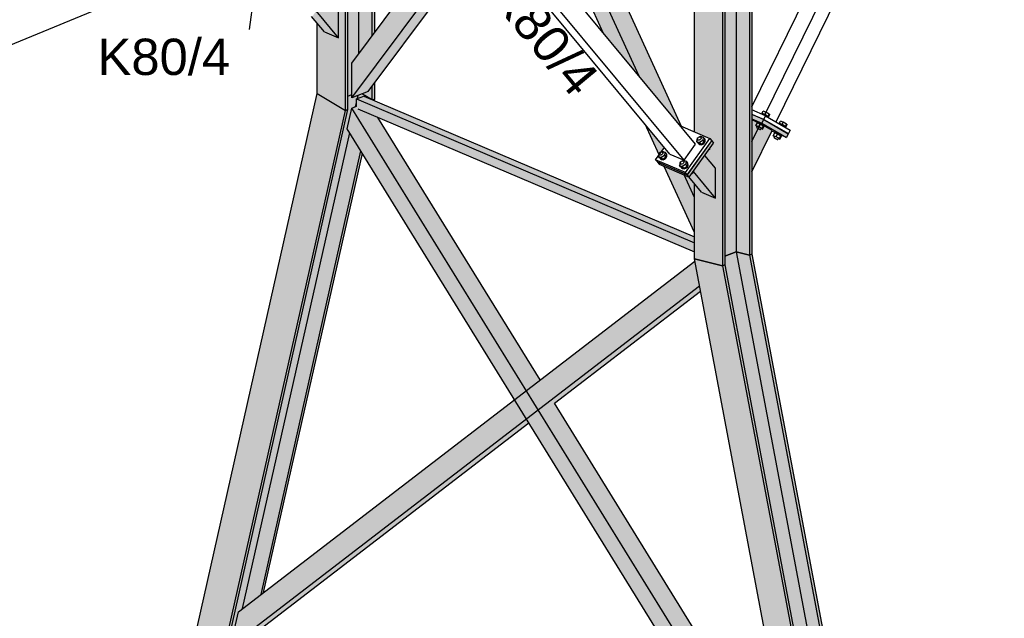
# Model space of a CAD drawing. Header units: millimetres. Extents: x 30 to 208467, y 44 to 15445.
# Tile 33 of 61: x 126582 to 130463, y 4067 to 6428. Entities that reach past the tile are written whole.
import ezdxf

# ---------------------------------------------------------------- set-up
doc = ezdxf.new("R2010")
doc.units = ezdxf.units.MM
doc.styles.add('Arial', font='ARIAL.TTF', dxfattribs={"height": 0.2})

# ---------------------------------------------------------------- blocks, each defined once
blk = doc.blocks.new('Part-21775 - 21771')
for points in [[(127906.3, 8692.8), (127919.3, 8697.9), (127946.4, 8708.7), (127919.3, 8806), (127914.4, 8823.5), (127913.7, 8823.2), (127865.3, 8804.1), (127755.2, 8851), (127755.2, 8757.1), (127822.9, 8728.3), (127868.9, 8708.7)], [(127981.4, 8175.2), (127981.4, 8352.2), (127972, 8372.7), (127919.3, 8488.4), (127913.7, 8500.6), (127896.6, 8538), (127875.7, 8539.2), (127868.9, 8539.6), (127860.9, 8540), (127826.7, 8541.9), (127755.2, 8545.9), (127755.2, 8332.3), (127822.9, 8303.5), (127860.9, 8287.3), (127865.6, 8285.3), (127865.6, 8224.5), (127901, 8209.4), (127913.7, 8204), (127919.3, 8201.6), (127972, 8179.1)], [(127755.2, 7918.1), (127866.3, 7964), (127875.7, 7967.9), (127919.3, 7985.9), (127920.5, 7986.4), (127919.3, 7986.5), (127875.7, 7988.9), (127866.3, 7989.4), (127755.2, 7995.6)], [(127981.4, 7549.7), (127981.4, 7832.2), (127972, 7828.4), (127919.3, 7806.6), (127916.4, 7805.4), (127916.8, 7761.8), (127909.6, 7758.9), (127875.7, 7773.3), (127866.3, 7777.3), (127857.5, 7781), (127842.9, 7775), (127852.8, 7758.9), (127866.3, 7737), (127919.3, 7650.8), (127972, 7564.9)], [(127981.4, 7259.1), (127981.4, 7388.3), (127972, 7403.5), (127919.3, 7489.4), (127913.7, 7498.5), (127875.7, 7560.4), (127866.3, 7575.6), (127763.8, 7742.3), (127755.2, 7738.8), (127755.2, 7355.4), (127866.3, 7308.1), (127919.3, 7285.6), (127972, 7263.1)], [(127755.2, 7006.4), (127822.9, 7034.4), (127887, 7060.9), (127913.7, 7071.9), (127919.3, 7074.2), (127972, 7096), (127981.4, 7099.9), (127981.4, 7138.5), (127972, 7142.5), (127927, 7161.7), (127919.3, 7164.5), (127913.7, 7166.6), (127875.7, 7180.6), (127866.3, 7184), (127860.9, 7186), (127755.2, 7224.9)], [(127866.3, 6070.3), (127875.7, 6074), (127875.7, 6126.6), (127891.5, 6132.9), (127891.5, 6256.9), (127919.3, 6294.2), (127972, 6365), (127981.4, 6377.5), (127981.4, 6920.5), (127972, 6916.7), (127919.3, 6894.9), (127866.3, 6873), (127755.2, 6827.1), (127755.2, 6617.9), (127816.1, 6592), (127823.2, 6583.4), (127823, 6583.1), (127823.7, 6582.8), (127830.8, 6574.2), (127796, 6525.6), (127838.5, 6474.4), (127838.5, 6356.8), (127822.9, 6363.4), (127782.9, 6380.4), (127755.2, 6413.9), (127755.2, 6136.9)], [(127972, 6112.4), (127981.4, 6116), (127981.4, 6178.8), (127972, 6166.3), (127956.2, 6145), (127932.9, 6135.8), (127971.6, 6112.5)]]:
    blk.add_hatch(color=96).paths.add_polyline_path(points)
at = {"color": 96}
for p, q in [((127755.2, 8757.1), (127755.2, 8851)), ((127866.3, 8709.8), (127866.3, 8804.5)), ((127875.7, 8705.8), (127875.7, 8808.2)), ((127919.3, 8697.9), (127919.3, 8806)), ((127755.2, 8332.3), (127755.2, 8545.9)), ((127866.3, 8224.2), (127866.3, 8539.7)), ((127875.7, 8220.2), (127875.7, 8539.2)), ((127919.3, 8201.6), (127919.3, 8488.4)), ((127972, 8179.1), (127972, 8372.7)), ((127981.4, 8175.2), (127981.4, 8352.2)), ((127755.2, 7918.1), (127755.2, 7995.6)), ((127866.3, 7964), (127866.3, 7989.4)), ((127875.7, 7967.9), (127875.7, 7988.9)), ((127919.3, 7985.9), (127919.3, 7986.5)), ((127919.3, 7650.8), (127919.3, 7806.6)), ((127972, 7564.9), (127972, 7828.4)), ((127981.4, 7549.7), (127981.4, 7832.2)), ((127866.3, 7737), (127866.3, 7777.3)), ((127875.7, 7721.7), (127875.7, 7773.3)), ((127755.2, 7355.4), (127755.2, 7738.8)), ((127866.3, 7308.1), (127866.3, 7575.6)), ((127875.7, 7304.1), (127875.7, 7560.4)), ((127919.3, 7285.6), (127919.3, 7489.4)), ((127972, 7263.1), (127972, 7403.5)), ((127981.4, 7259.1), (127981.4, 7388.3)), ((127755.2, 7006.4), (127755.2, 7224.9)), ((127866.3, 7052.3), (127866.3, 7184)), ((127875.7, 7056.2), (127875.7, 7180.6)), ((127919.3, 7074.2), (127919.3, 7164.5)), ((127972, 7096), (127972, 7142.5)), ((127981.4, 7099.9), (127981.4, 7138.5)), ((127972, 6365), (127972, 6916.7)), ((127981.4, 6377.5), (127981.4, 6920.5)), ((127866.3, 6070.3), (127866.3, 6873)), ((127875.7, 6074), (127875.7, 6876.9)), ((127919.3, 6294.2), (127919.3, 6894.9)), ((127755.2, 6617.9), (127755.2, 6827.1)), ((127755.2, 6136.9), (127755.2, 6413.9)), ((127981.4, 6116), (127981.4, 6178.8)), ((127755.2, 6136.9), (127866.3, 6070.3)), ((127875.7, 6126.6), (127891.5, 6132.9)), ((127932.9, 6135.8), (127971.6, 6112.5)), ((127972, 6112.4), (127972, 6166.3)), ((127972.1, 6112.3), (127981.4, 6116)), ((127866.3, 6070.3), (127875.7, 6074))]:
    blk.add_line(p, q, dxfattribs=at)
blk = doc.blocks.new('Part-21777 - 21771')
blk.add_hatch(color=96).paths.add_polyline_path([(129352.9, 5456.8), (129362.2, 5460.5), (129362.2, 5494.8), (129405.8, 5512.1), (129458.6, 5498.8), (129468, 5502.5), (129468, 8217.2), (129458.6, 8213.5), (129405.8, 8192.6), (129351.9, 8171.3), (129347.5, 8173.2), (129309.4, 8189.4), (129241.7, 8218.2), (129241.7, 7699.5), (129317.7, 7667.2), (129347.5, 7654.5), (129352.2, 7652.5), (129352.2, 7406.4), (129348.6, 7405), (129341.4, 7402.1), (129329.9, 7397.5), (129309.4, 7406.2), (129241.7, 7435), (129241.7, 5985.1), (129302.6, 5959.2), (129309.8, 5950.6), (129309.6, 5950.3), (129310.2, 5950.1), (129317.4, 5941.4), (129282.6, 5892.8), (129325.1, 5841.6), (129325.1, 5724), (129269.5, 5747.6), (129241.7, 5781.2), (129241.7, 5484.8)])
at = {"color": 96}
for p, q in [((129241.7, 7699.5), (129241.7, 8218.2)), ((129405.8, 8192.6), (129405.8, 5512.1)), ((129458.6, 8213.5), (129458.6, 5498.8)), ((129468, 8217.2), (129468, 5502.5)), ((129352.9, 8171.7), (129352.9, 5456.8)), ((129362.2, 8175.4), (129362.2, 5460.5)), ((129241.7, 5985.1), (129241.7, 7435)), ((129241.7, 5484.8), (129241.7, 5781.2)), ((129405.8, 5512.1), (129362.2, 5494.8)), ((129458.6, 5498.8), (129405.8, 5512.1)), ((129352.9, 5456.8), (129241.7, 5484.8)), ((129468, 5502.5), (129458.6, 5498.8)), ((129362.2, 5460.5), (129352.9, 5456.8))]:
    blk.add_line(p, q, dxfattribs=at)
blk = doc.blocks.new('Part-21863 - 21771')
at = {"color": 7}
blk.add_line((129316, 7471.8), (121287.6, 4155.6), dxfattribs=at)
blk = doc.blocks.new('Part-21887 - 21771')
at = {"color": 7}
for p, q in [((127037.8, 7442.4), (126042.6, 6241.6)), ((125946.8, 6212.6), (126928.7, 7397.4)), ((125945.2, 6301.4), (126814.4, 7350.2)), ((125946.1, 6212.9), (125946.8, 6212.6)), ((125946.9, 6202.1), (125946.8, 6212.6)), ((126042.6, 6241.6), (125946.9, 6202.1)), ((125946.9, 6202.1), (125946.2, 6202.4))]:
    blk.add_line(p, q, dxfattribs=at)
blk = doc.blocks.new('Part-22009 - 21771')
blk.add_hatch(color=96).paths.add_polyline_path([(129241.7, 5511.7), (129241.7, 5571.9), (127938.2, 6126.8), (127909.4, 6115.3), (127909.5, 6086), (127915.5, 6076.3)])
at = {"color": 96}
for p, q in [((127909.4, 6115.3), (127938.2, 6126.8)), ((127909.5, 6086), (127909.4, 6115.3)), ((127909.4, 6115.3), (129241.7, 5548.2)), ((127938.2, 6126.8), (129241.7, 5571.9)), ((127915.5, 6076.3), (129241.7, 5511.7))]:
    blk.add_line(p, q, dxfattribs=at)
blk = doc.blocks.new('Part-22050 - 21771')
at = {"color": 7}
for p, q in [((129246, 5937), (128466.3, 6877.3)), ((129145.3, 5897.5), (128403.1, 6792.6)), ((129200.8, 5873.8), (128421.2, 6814.1)), ((129200.8, 5873.8), (129246, 5937)), ((129145.3, 5897.5), (129200.8, 5873.8))]:
    blk.add_line(p, q, dxfattribs=at)
blk = doc.blocks.new('Part-22051 - 21771')
blk.add_hatch(color=96).paths.add_polyline_path([(129325.1, 5724), (129325.1, 5841.6), (129282.6, 5892.8), (129237.5, 5829.7), (129223.9, 5810.7), (129221.4, 5807.3), (129219.4, 5808.1), (129269.5, 5747.6), (129297.3, 5735.8)])
at = {"color": 96}
for p, q in [((129325.1, 5841.6), (129282.6, 5892.8)), ((129325.1, 5724), (129237.5, 5829.7)), ((129325.1, 5724), (129325.1, 5841.6)), ((129269.5, 5747.6), (129219.4, 5808.1)), ((129269.5, 5747.6), (129325.1, 5724))]:
    blk.add_line(p, q, dxfattribs=at)
blk = doc.blocks.new('Part-22054 - 21771')
blk.add_hatch(color=96).paths.add_polyline_path([(129103.3, 5857.5), (129221.4, 5807.3), (129317.4, 5941.4), (129310.2, 5950.1), (129309.6, 5950.3), (129213.8, 5816.4), (129096.4, 5866.4), (129096.2, 5866.1)])
at = {"color": 96}
for p, q in [((129214.3, 5815.9), (129310.2, 5950.1)), ((129221.4, 5807.3), (129317.4, 5941.4)), ((129309.6, 5950.3), (129310.2, 5950.1)), ((129310.2, 5950.1), (129317.4, 5941.4)), ((129096.2, 5866.1), (129096.4, 5866.4)), ((129214.3, 5815.9), (129096.2, 5866.1)), ((129096.2, 5866.1), (129103.3, 5857.5)), ((129103.3, 5857.5), (129221.4, 5807.3)), ((129221.4, 5807.3), (129214.3, 5815.9))]:
    blk.add_line(p, q, dxfattribs=at)
blk = doc.blocks.new('Part-22055 - 21771')
at = {"color": 7}
for p, q in [((129186.6, 6008.6), (129302.6, 5959.2)), ((129206.7, 5825), (129302.6, 5959.2)), ((129213.8, 5816.4), (129309.8, 5950.6)), ((129302.6, 5959.2), (129309.8, 5950.6)), ((129088.6, 5875.3), (129123.4, 5923.9)), ((129206.7, 5825), (129088.6, 5875.3)), ((129088.6, 5875.3), (129095.8, 5866.7)), ((129095.8, 5866.7), (129213.8, 5816.4)), ((129213.8, 5816.4), (129206.7, 5825))]:
    blk.add_line(p, q, dxfattribs=at)
blk = doc.blocks.new('Bolt-22056 - 21771')
at = {"color": 7}
for p, q in [((129252.8, 5960.6), (129250.5, 5947.7)), ((129250.5, 5947.7), (129261.4, 5943)), ((129256.3, 5940.7), (129250.5, 5947.7)), ((129252.8, 5960.6), (129257.6, 5963.7)), ((129253.8, 5958.1), (129255.3, 5961.6)), ((129254.2, 5954.9), (129253.8, 5958.1)), ((129256.4, 5952.9), (129254.2, 5954.9)), ((129256.9, 5951.7), (129254.2, 5954.9)), ((129255.3, 5961.6), (129258.3, 5964.4)), ((129256.3, 5940.7), (129267.2, 5936)), ((129259.8, 5952.6), (129256.4, 5952.9)), ((129258.6, 5938.8), (129257.5, 5940.2)), ((129260.9, 5937.2), (129257.9, 5940)), ((129258.3, 5964.4), (129262, 5965.9)), ((129258.6, 5938.8), (129262.7, 5935)), ((129259.3, 5964.8), (129265.8, 5969)), ((129263.5, 5954), (129259.8, 5952.6)), ((129274.4, 5951.4), (129261.4, 5943)), ((129261.4, 5943), (129267.2, 5936)), ((129262, 5965.9), (129265.4, 5965.5)), ((129266.5, 5956.9), (129263.5, 5954)), ((129265.4, 5965.5), (129267.6, 5963.5)), ((129265.8, 5969), (129276.6, 5964.4)), ((129268, 5960.3), (129266.5, 5956.9)), ((129267.2, 5936), (129280.2, 5944.4)), ((129267.6, 5963.5), (129268, 5960.3)), ((129270.3, 5960.3), (129267.6, 5963.5)), ((129274.2, 5939.2), (129269, 5937.2)), ((129278.4, 5943.2), (129274.2, 5939.2)), ((129276.6, 5964.4), (129274.4, 5951.4)), ((129274.4, 5951.4), (129280.2, 5944.4)), ((129276, 5937.1), (129281.6, 5942.4)), ((129276.6, 5964.4), (129282.4, 5957.4)), ((129280.2, 5944.4), (129282.4, 5957.4)), ((129282.6, 5951.1), (129280.5, 5946.2)), ((129281.6, 5942.4), (129284.4, 5948.9)), ((129282.1, 5955.5), (129282.6, 5951.1)), ((129283.7, 5954.9), (129282.3, 5956.6)), ((129284.4, 5948.9), (129283.7, 5954.9)), ((129101.7, 5901.4), (129099.5, 5888.4)), ((129101.7, 5901.4), (129106.5, 5904.5)), ((129102.8, 5898.9), (129104.3, 5902.4)), ((129104.3, 5902.4), (129107.3, 5905.2)), ((129107.3, 5905.2), (129111, 5906.6)), ((129108.2, 5905.6), (129114.7, 5909.7)), ((129111, 5906.6), (129114.3, 5906.3)), ((129114.3, 5906.3), (129116.5, 5904.3)), ((129114.7, 5909.7), (129125.5, 5905.1)), ((129116.9, 5901.1), (129115.4, 5897.6)), ((129116.5, 5904.3), (129116.9, 5901.1)), ((129119.2, 5901), (129116.5, 5904.3)), ((129125.5, 5905.1), (129123.3, 5892.2)), ((129125.5, 5905.1), (129131.3, 5898.1)), ((129265.7, 5936.7), (129260.9, 5937.2)), ((129262.7, 5935), (129269, 5934.4)), ((129269, 5934.4), (129276, 5937.1)), ((129303, 5917), (129297.2, 5913.3)), ((129301.3, 5919), (129303, 5917)), ((129303, 5917), (129303.9, 5922.7)), ((129099.5, 5888.4), (129110.3, 5883.8)), ((129105.3, 5881.4), (129099.5, 5888.4)), ((129103.1, 5895.7), (129102.8, 5898.9)), ((129105.3, 5893.7), (129103.1, 5895.7)), ((129105.8, 5892.5), (129103.1, 5895.7)), ((129108.7, 5893.3), (129105.3, 5893.7)), ((129105.3, 5881.4), (129116.1, 5876.8)), ((129107.5, 5879.6), (129106.4, 5880.9)), ((129109.8, 5877.9), (129106.8, 5880.8)), ((129107.5, 5879.6), (129111.6, 5875.8)), ((129112.4, 5894.8), (129108.7, 5893.3)), ((129114.6, 5877.5), (129109.8, 5877.9)), ((129123.3, 5892.2), (129110.3, 5883.8)), ((129110.3, 5883.8), (129116.1, 5876.8)), ((129111.6, 5875.8), (129118, 5875.1)), ((129115.4, 5897.6), (129112.4, 5894.8)), ((129116.1, 5876.8), (129129.1, 5885.2)), ((129123.1, 5880), (129117.9, 5878)), ((129118, 5875.1), (129124.9, 5877.9)), ((129127.3, 5884), (129123.1, 5880)), ((129123.3, 5892.2), (129129.1, 5885.2)), ((129124.9, 5877.9), (129130.5, 5883.2)), ((129129.1, 5885.2), (129131.3, 5898.1)), ((129131.6, 5891.8), (129129.4, 5887)), ((129130.5, 5883.2), (129133.3, 5889.7)), ((129131, 5896.3), (129131.6, 5891.8)), ((129132.6, 5895.7), (129131.2, 5897.4)), ((129133.3, 5889.7), (129132.6, 5895.7)), ((129185, 5865.9), (129182.8, 5852.9)), ((129185, 5865.9), (129189.9, 5869)), ((129186.1, 5863.4), (129187.6, 5866.9)), ((129186.5, 5860.2), (129186.1, 5863.4)), ((129187.6, 5866.9), (129190.6, 5869.7)), ((129190.6, 5869.7), (129194.3, 5871.2)), ((129191.6, 5870.1), (129198.1, 5874.2)), ((129194.3, 5871.2), (129197.7, 5870.8)), ((129198.7, 5862.1), (129195.7, 5859.3)), ((129197.7, 5870.8), (129199.9, 5868.8)), ((129198.1, 5874.2), (129208.9, 5869.6)), ((129200.3, 5865.6), (129198.7, 5862.1)), ((129199.9, 5868.8), (129200.3, 5865.6)), ((129202.6, 5865.6), (129199.9, 5868.8)), ((129208.9, 5869.6), (129206.7, 5856.7)), ((129208.9, 5869.6), (129214.7, 5862.6)), ((129212.5, 5849.7), (129214.7, 5862.6)), ((129214.4, 5860.8), (129214.9, 5856.4)), ((129216, 5860.2), (129214.6, 5861.9)), ((129182.8, 5852.9), (129193.7, 5848.3)), ((129188.6, 5845.9), (129182.8, 5852.9)), ((129188.7, 5858.2), (129186.5, 5860.2)), ((129189.2, 5857), (129186.5, 5860.2)), ((129188.6, 5845.9), (129199.5, 5841.3)), ((129192.1, 5857.9), (129188.7, 5858.2)), ((129190.9, 5844.1), (129189.8, 5845.4)), ((129193.2, 5842.4), (129190.2, 5845.3)), ((129190.9, 5844.1), (129195, 5840.3)), ((129195.7, 5859.3), (129192.1, 5857.9)), ((129197.9, 5842), (129193.2, 5842.4)), ((129206.7, 5856.7), (129193.7, 5848.3)), ((129193.7, 5848.3), (129199.5, 5841.3)), ((129195, 5840.3), (129201.3, 5839.7)), ((129199.5, 5841.3), (129212.5, 5849.7)), ((129206.5, 5844.5), (129201.3, 5842.5)), ((129201.3, 5839.7), (129208.2, 5842.4)), ((129210.7, 5848.5), (129206.5, 5844.5)), ((129206.7, 5856.7), (129212.5, 5849.7)), ((129208.2, 5842.4), (129213.9, 5847.7)), ((129214.9, 5856.4), (129212.8, 5851.5)), ((129213.9, 5847.7), (129216.7, 5854.2)), ((129216.7, 5854.2), (129216, 5860.2)), ((129235.2, 5822.2), (129229.5, 5818.6)), ((129233.6, 5824.2), (129235.2, 5822.2)), ((129235.2, 5822.2), (129236.2, 5827.9))]:
    blk.add_line(p, q, dxfattribs=at)
blk = doc.blocks.new('Part-22059 - 21771')
for points in [[(127915.9, 6129), (127891.5, 6119.3), (127891.5, 6132.9), (127875.7, 6126.6), (127875.7, 6074), (127866.3, 6070.3), (127755.2, 6136.9), (126759.8, 1710.3), (126874.9, 1661.3), (126884.3, 1665), (126895.4, 1714.4), (126926, 1726.6), (126980.7, 1703.3), (126990, 1707), (127024.3, 1859.4), (127015, 1856), (126949.7, 1832.2), (126935.1, 1826.8), (126958.5, 1931.2), (126965.7, 1934), (126973.3, 1937), (127023.3, 1956.9), (127039, 1962.6), (127048.3, 1966), (127458.6, 3791), (127451.9, 3799.1), (127404.9, 3856.4), (127399.9, 3862.4), (127394.3, 3869.2), (127411.2, 3944.5), (127426, 3950.3), (127429.2, 3951.6), (127432.4, 3965.8), (127429.2, 3964.5), (127414.4, 3958.6), (127444.6, 4092.8), (127460.9, 4105.3), (127533.3, 4161), (127543.6, 4168.9), (127933, 5900.7), (127926.7, 5910.8), (127882.8, 5982), (127878.2, 5989.4), (127873, 5997.9), (127891.2, 6079.3), (127899.1, 6082.4), (127906, 6085.1), (127909.5, 6086.5), (127909.5, 6100.4), (127909.4, 6115.3), (127913.1, 6116.8), (127938.2, 6126.8), (127971.6, 6112.5), (127932.9, 6135.8)], [(127979.8, 6109), (127981.4, 6116), (127972.1, 6112.3)], [(127497.2, 3962.5), (127506.9, 4005.7), (127496.6, 3997.7), (127479.2, 3984.3), (127462, 3977.5), (127489.4, 3965.8)]]:
    blk.add_hatch(color=96).paths.add_polyline_path(points)
at = {"color": 96}
for p, q in [((126759.8, 1710.3), (127755.2, 6136.9)), ((127755.2, 6136.9), (127866.3, 6070.3)), ((127875.7, 6126.6), (127891.5, 6132.9)), ((127932.9, 6135.8), (127971.6, 6112.5)), ((127906, 6085.1), (127909.5, 6100.4)), ((127913.1, 6116.8), (127915.9, 6129)), ((127972.1, 6112.3), (127981.4, 6116)), ((127979.8, 6109), (127981.4, 6116)), ((126874.9, 1661.3), (127866.3, 6070.3)), ((126884.3, 1665), (127875.7, 6074)), ((127875.7, 6074), (127866.3, 6070.3)), ((127460.9, 4105.3), (127882.8, 5982)), ((127533.3, 4161), (127926.7, 5910.8)), ((127543.6, 4168.9), (127933, 5900.7)), ((127497.2, 3962.5), (127506.9, 4005.7)), ((127426, 3950.3), (127429.2, 3964.5)), ((127489.4, 3965.8), (127496.6, 3997.7)), ((126973.3, 1937), (127404.9, 3856.4)), ((127039, 1962.6), (127451.9, 3799.1)), ((127048.3, 1966), (127458.6, 3791)), ((126926, 1726.6), (126949.7, 1832.2)), ((126980.7, 1703.3), (127015, 1856)), ((126990, 1707), (127024.3, 1859.4)), ((126759.8, 1710.3), (126874.9, 1661.3)), ((126926, 1726.6), (126895.4, 1714.4)), ((126980.7, 1703.3), (126926, 1726.6)), ((126990, 1707), (126980.7, 1703.3)), ((126884.3, 1665), (126874.9, 1661.3))]:
    blk.add_line(p, q, dxfattribs=at)
blk = doc.blocks.new('Part-22060 - 21771')
blk.add_hatch(color=96).paths.add_polyline_path([(130348.2, 182.8), (130357.6, 186.6), (130349.7, 228.4), (130399.3, 248.1), (130454, 224.8), (130463.3, 228.5), (129468, 5502.5), (129458.6, 5498.8), (129405.8, 5512.1), (129362.2, 5494.8), (129362.2, 5460.5), (129352.9, 5456.8), (129310.6, 5467.5), (129241.7, 5484.8), (130233.1, 231.8), (130315.8, 196.6)])
at = {"color": 96}
for p, q in [((129362.2, 5494.8), (129405.8, 5512.1)), ((129405.8, 5512.1), (129458.6, 5498.8)), ((129405.8, 5512.1), (130399.3, 248.1)), ((129241.7, 5484.8), (129352.9, 5456.8)), ((130233.1, 231.8), (129241.7, 5484.8)), ((129458.6, 5498.8), (129468, 5502.5)), ((129458.6, 5498.8), (130454, 224.8)), ((129468, 5502.5), (130463.3, 228.5)), ((129352.9, 5456.8), (129362.2, 5460.5)), ((129352.9, 5456.8), (130348.2, 182.8)), ((129362.2, 5460.5), (130357.6, 186.6)), ((130399.3, 248.1), (130349.7, 228.4)), ((130454, 224.8), (130399.3, 248.1)), ((130348.2, 182.8), (130233.1, 231.8)), ((130463.3, 228.5), (130454, 224.8)), ((130357.6, 186.6), (130348.2, 182.8))]:
    blk.add_line(p, q, dxfattribs=at)
blk = doc.blocks.new('Part-22063 - 21771')
for points in [[(128579.1, 4854), (128583.6, 4857.4), (128633.4, 4895.7), (128608.8, 4876.7), (128625.6, 4889.7), (128579.1, 4964.9), (128587, 4970.9), (128633.8, 5006.9), (127994.4, 6042.7), (127985.4, 6046.5), (127944.2, 6064.1), (127915.5, 6076.3), (127909.5, 6086), (127909.5, 6086.5), (127891.2, 6079.3), (127873, 5997.9)], [(129705, 3030.2), (129702.1, 3045.6), (129674.8, 3190), (129669.7, 3217), (129642.3, 3362.6), (129639.3, 3378), (128690.3, 4915.4), (128625.6, 4889.7), (128579.1, 4854)]]:
    blk.add_hatch(color=96).paths.add_polyline_path(points)
at = {"color": 96}
for p, q in [((127873, 5997.9), (127891.2, 6079.3)), ((127891.2, 6079.3), (127909.5, 6086.5)), ((129674.8, 3190), (127891.2, 6079.3)), ((128633.8, 5006.9), (127994.4, 6042.7)), ((129705, 3030.2), (127873, 5997.9)), ((129639.3, 3378), (128690.3, 4915.4))]:
    blk.add_line(p, q, dxfattribs=at)
blk = doc.blocks.new('Part-22064 - 21771')
blk.add_hatch(color=96).paths.add_polyline_path([(127414.4, 3958.6), (127432.4, 3965.8), (127432.9, 3966.2), (127461.7, 3977.6), (127462, 3977.5), (127479.2, 3984.3), (128589.2, 4837.6), (128579.1, 4854), (128625.6, 4889.7), (128690.3, 4915.4), (129265.7, 5357.7), (129261.8, 5378.7), (129248.1, 5451.2), (129244.5, 5470.3), (129243.5, 5475.6), (127444.6, 4092.8)])
at = {"color": 96}
for p, q in [((127444.6, 4092.8), (129243.5, 5475.6)), ((127414.4, 3958.6), (129261.8, 5378.7)), ((128690.3, 4915.4), (129265.7, 5357.7)), ((127479.2, 3984.3), (128589.2, 4837.6)), ((127414.4, 3958.6), (127444.6, 4092.8)), ((127414.4, 3958.6), (127432.4, 3965.8)), ((127462, 3977.5), (127479.2, 3984.3))]:
    blk.add_line(p, q, dxfattribs=at)
blk = doc.blocks.new('Part-22065 - 21771')
for points in [[(127956.9, 8671.3), (127953.3, 8683.9), (127946.4, 8708.7), (127906.3, 8692.8)], [(128131.5, 8111.3), (128096.1, 8238.4), (128023.5, 8498.2), (127966.5, 8522.5), (127934.9, 8535.9), (127903, 8537.7), (127896.6, 8538), (128081.6, 8132.5)], [(128208.4, 8105.3), (128229.3, 8113.9), (128169.3, 8245.5)], [(128402.6, 7428.7), (128443.1, 7477.5), (128492.4, 7537), (128356.4, 7835.3), (128348.7, 7838.6), (128277.7, 7868.8), (128255, 7878.5), (128256.3, 7749.4)], [(128462.1, 7298.4), (128467.3, 7300.6), (128514.9, 7320.2), (128579.2, 7346.8), (128544.6, 7422.7), (128540.6, 7417.9), (128503.7, 7373.4), (128458.8, 7319.1), (128454.8, 7314.3)], [(128583.7, 7169.3), (128530.9, 7147.5), (128579.2, 7041.6), (128602.6, 7073), (128626.3, 7104.7), (128618.1, 7093.8)], [(129190.3, 6007), (128682.9, 7119.5), (128618.1, 7093.8), (128579.2, 7041.6), (128883.8, 6373.8), (128897.5, 6357.2), (129052.4, 6170.5), (129179.5, 6017.2), (129186.6, 6008.6)], [(129102.4, 5894.5), (129106.2, 5899.8), (129123.4, 5923.9), (129060.7, 5999.5), (129047, 6016)], [(129241.7, 5589.1), (129241.7, 5781.2), (129219.4, 5808.1), (129201, 5816), (129130.8, 5845.8), (129123.1, 5849.1)]]:
    blk.add_hatch(color=96).paths.add_polyline_path(points)
at = {"color": 96}
for p, q in [((127906.3, 8692.8), (127946.4, 8708.7)), ((128081.6, 8132.5), (127896.6, 8538)), ((128096.1, 8238.4), (127966.5, 8522.5)), ((128229.3, 8113.9), (128169.3, 8245.5)), ((128443.1, 7477.5), (128261.5, 7875.7)), ((128492.4, 7537), (128356.4, 7835.3)), ((128402.6, 7428.7), (128256.3, 7749.4)), ((128579.2, 7346.8), (128544.6, 7422.7)), ((128514.9, 7320.2), (128495.3, 7363.2)), ((128462.1, 7298.4), (128454.8, 7314.3)), ((128883.8, 6373.8), (128530.9, 7147.5)), ((129023.3, 6205.6), (128583.7, 7169.3)), ((129190.3, 6007), (128682.9, 7119.5)), ((129102.4, 5894.5), (129047, 6016)), ((129241.7, 5589.1), (129123.1, 5849.1)), ((129241.7, 5726.6), (129201, 5816))]:
    blk.add_line(p, q, dxfattribs=at)
blk = doc.blocks.new('Part-22066 - 21771')
for points in [[(129077.6, 7648.9), (129241.7, 7869), (129241.7, 8067.7), (128965.2, 7696.8), (129043, 7663.6)], [(128759.8, 7421.4), (128769.3, 7425.3), (128829.3, 7450.1), (128964.4, 7505.9), (128973.9, 7509.9), (129009.4, 7557.4), (129004.4, 7559.5), (128974.8, 7572.1), (128896.9, 7605.2)], [(128485.2, 6854.5), (128596.5, 7003.7), (128579.2, 7041.6), (128618.1, 7093.8), (128682.9, 7119.5), (128780.7, 7250.7), (128714.8, 7223.5), (128566.6, 7162.3), (128426.5, 6974.4), (128431.5, 6972.2), (128451.4, 6963.8), (128479.7, 6951.7), (128486.8, 6943.1), (128489, 6940.4), (128491.3, 6937.7), (128493.5, 6935), (128493.3, 6934.8), (128493.9, 6934.5), (128501.1, 6925.9), (128466.3, 6877.3), (128481.8, 6858.6)], [(127891.5, 6119.3), (127956.2, 6145), (128422, 6769.7), (128403.1, 6792.6), (128395.8, 6795.7), (128354.5, 6813.3), (128322.9, 6826.7), (128317.9, 6828.8), (127891.5, 6256.9)]]:
    blk.add_hatch(color=96).paths.add_polyline_path(points)
at = {"color": 96}
for p, q in [((128965.2, 7696.8), (129241.7, 8067.7)), ((129043, 7663.6), (129241.7, 7930.1)), ((129077.6, 7648.9), (129241.7, 7869)), ((128759.8, 7421.4), (128896.9, 7605.2)), ((128908.1, 7482.6), (128974.8, 7572.1)), ((128973.9, 7509.9), (129009.4, 7557.4)), ((128496.8, 6931.1), (128714.8, 7223.5)), ((128682.9, 7119.5), (128780.7, 7250.7)), ((128426.5, 6974.4), (128566.6, 7162.3)), ((128485.2, 6854.5), (128596.5, 7003.7)), ((127891.5, 6256.9), (128317.9, 6828.8)), ((127891.5, 6119.3), (128395.8, 6795.7)), ((127956.2, 6145), (128422, 6769.7)), ((127891.5, 6119.3), (127891.5, 6256.9)), ((127956.2, 6145), (127891.5, 6119.3))]:
    blk.add_line(p, q, dxfattribs=at)
blk = doc.blocks.new('Part-22527 - 21771')
blk.add_hatch(color=96).paths.add_polyline_path([(129468, 6053.5), (129468, 6032.3), (129502.3, 6017.7), (129547.9, 5991.3), (129546.3, 5988), (129604.8, 5963.1), (129611.8, 5977.5), (129514.9, 6033.6)])
at = {"color": 96}
for p, q in [((129514.9, 6033.6), (129468, 6053.5)), ((129468, 6036.2), (129507.9, 6019.2)), ((129507.9, 6019.2), (129514.9, 6033.6)), ((129507.9, 6019.2), (129604.8, 5963.1)), ((129514.9, 6033.6), (129611.8, 5977.5)), ((129604.8, 5963.1), (129546.3, 5988)), ((129611.8, 5977.5), (129604.8, 5963.1))]:
    blk.add_line(p, q, dxfattribs=at)
blk = doc.blocks.new('Part-22514 - 21771')
blk.add_hatch(color=96).paths.add_polyline_path([(127838.5, 6356.8), (127838.5, 6474.4), (127796, 6525.6), (127792.9, 6521.3), (127778, 6500.3), (127750.9, 6462.5), (127734.9, 6440), (127732.8, 6440.9), (127782.9, 6380.4)])
at = {"color": 96}
for p, q in [((127838.5, 6474.4), (127796, 6525.6)), ((127838.5, 6356.8), (127750.9, 6462.5)), ((127838.5, 6356.8), (127838.5, 6474.4)), ((127782.9, 6380.4), (127732.8, 6440.9)), ((127782.9, 6380.4), (127838.5, 6356.8))]:
    blk.add_line(p, q, dxfattribs=at)
blk = doc.blocks.new('Part-22522 - 21771')
at = {"color": 7}
for p, q in [((129468, 6084.7), (130267.5, 7718)), ((129518.4, 6050.5), (130323.1, 7694.4)), ((130267.5, 7718), (130323.1, 7694.4)), ((130368.7, 7668), (130323.1, 7694.4)), ((129564.2, 6024.6), (130368.7, 7668))]:
    blk.add_line(p, q, dxfattribs=at)
blk = doc.blocks.new('Part-22523 - 21771')
blk.add_hatch(color=96).paths.add_polyline_path([(129468, 5827.9), (129547.9, 5991.3), (129528.5, 6002.5), (129502.3, 6017.7), (129468, 6032.3)])
at = {"color": 96}
for p, q in [((129502.3, 6017.7), (129468, 6032.3)), ((129468, 5947.5), (129502.3, 6017.7)), ((129547.9, 5991.3), (129502.3, 6017.7)), ((129468, 5827.9), (129547.9, 5991.3))]:
    blk.add_line(p, q, dxfattribs=at)
blk = doc.blocks.new('Part-22526 - 21771')
at = {"color": 7}
for p, q in [((129522.4, 6048.8), (129468, 6072)), ((129468, 6054.6), (129515.4, 6034.4)), ((129515.4, 6034.4), (129522.4, 6048.8)), ((129515.4, 6034.4), (129612.3, 5978.4)), ((129522.4, 6048.8), (129619.3, 5992.7)), ((129612.3, 5978.4), (129604.8, 5981.6)), ((129619.3, 5992.7), (129612.3, 5978.4))]:
    blk.add_line(p, q, dxfattribs=at)
blk = doc.blocks.new('Bolt-22528 - 21771')
at = {"color": 7}
for p, q in [((129506.6, 6055.5), (129507.7, 6057.8)), ((129508.4, 6058), (129507.7, 6057.8)), ((129507.9, 6058.3), (129512.3, 6067.2)), ((129507.9, 6058.3), (129509.5, 6057.6)), ((129508.3, 6058), (129507.9, 6058.3)), ((129512.5, 6056.5), (129508.4, 6058)), ((129523.2, 6062.6), (129512.3, 6067.2)), ((129518.9, 6053.6), (129512.5, 6056.5)), ((129518.8, 6053.7), (129523.2, 6062.6)), ((129536.3, 6055.9), (129523.2, 6062.6)), ((129531.9, 6046.9), (129536.3, 6055.9)), ((129536.3, 6055.9), (129538.5, 6053.7)), ((129484.2, 6009.9), (129489.9, 6021.5)), ((129500.8, 6016.9), (129489.9, 6021.5)), ((129490, 6021.5), (129491.5, 6024.7)), ((129492.2, 6024.9), (129491.5, 6024.7)), ((129491.5, 6020.9), (129494.5, 6019.7)), ((129496.3, 6023.3), (129492.2, 6024.9)), ((129494.5, 6019.7), (129499.3, 6017.6)), ((129495.1, 6005.3), (129500.8, 6016.9)), ((129502.6, 6020.4), (129496.3, 6023.3)), ((129513.9, 6010.2), (129500.8, 6016.9)), ((129509.6, 6017), (129502.6, 6020.4)), ((129515.2, 6013.9), (129509.6, 6017)), ((129518.8, 6053.7), (129517.2, 6054.3)), ((129520.6, 6052.7), (129518.8, 6053.7)), ((129525.8, 6050.2), (129518.9, 6053.6)), ((129531.5, 6047.1), (129525.8, 6050.2)), ((129530, 6047.9), (129531.9, 6046.9)), ((129531.5, 6047.1), (129534.3, 6045.2)), ((129531.9, 6046.9), (129532.2, 6046.6)), ((129533.1, 6042.6), (129534.3, 6045.2)), ((129534.2, 6044.8), (129538.5, 6053.7)), ((129575.9, 6017.8), (129576.1, 6018.3)), ((129576.8, 6018.4), (129576.1, 6018.3)), ((129576.3, 6018.7), (129580.7, 6027.7)), ((129576.3, 6018.7), (129577.9, 6018)), ((129576.7, 6018.4), (129576.3, 6018.7)), ((129580.9, 6016.9), (129576.8, 6018.4)), ((129591.6, 6023.1), (129580.7, 6027.7)), ((129587.3, 6014), (129580.9, 6016.9)), ((129587.2, 6014.1), (129591.6, 6023.1)), ((129604.7, 6016.3), (129591.6, 6023.1)), ((129600.3, 6007.3), (129604.7, 6016.3)), ((129604.7, 6016.3), (129606.9, 6014.1)), ((129495.1, 6005.3), (129484.2, 6009.9)), ((129486.5, 6007.7), (129484.2, 6009.9)), ((129486.5, 6007.7), (129490, 6005.9)), ((129487.6, 6001.1), (129490.3, 6006.5)), ((129487.6, 6001.1), (129488, 6001.2)), ((129489.2, 6000.1), (129487.6, 6001.1)), ((129488, 6001.2), (129490.2, 6000.4)), ((129492.2, 5998.5), (129489.2, 6000.1)), ((129490.2, 6000.4), (129493.5, 5998.8)), ((129495.9, 5996.6), (129492.2, 5998.5)), ((129493.5, 5998.8), (129497.3, 5997)), ((129508.2, 5998.5), (129495.1, 6005.3)), ((129499.3, 5995.1), (129495.9, 5996.6)), ((129497.3, 5997), (129500.3, 5995.4)), ((129501.4, 5994.3), (129499.3, 5995.1)), ((129500.3, 5995.4), (129501.8, 5994.4)), ((129501.8, 5994.4), (129501.4, 5994.3)), ((129501.8, 5994.4), (129504.4, 5999.7)), ((129502.6, 6016), (129507.8, 6013.4)), ((129504.1, 5999.1), (129510.5, 5996.4)), ((129507.8, 6013.4), (129512, 6011.1)), ((129508.2, 5998.5), (129513.9, 6010.2)), ((129510.5, 5996.4), (129508.2, 5998.5)), ((129510.5, 5996.4), (129516.2, 6008)), ((129513.9, 6010.2), (129516.2, 6008)), ((129514.2, 6009.9), (129516.4, 6008.4)), ((129515.2, 6013.9), (129518.1, 6012)), ((129516.4, 6008.4), (129515.8, 6008.3)), ((129516.4, 6008.4), (129518.1, 6012)), ((129552.6, 5970.3), (129558.3, 5981.9)), ((129569.2, 5977.3), (129558.3, 5981.9)), ((129558.4, 5981.9), (129559.9, 5985.1)), ((129560.6, 5985.3), (129559.9, 5985.1)), ((129559.9, 5981.3), (129562.9, 5980.1)), ((129564.7, 5983.7), (129560.6, 5985.3)), ((129562.9, 5980.1), (129567.6, 5978)), ((129563.5, 5965.7), (129569.2, 5977.3)), ((129571, 5980.8), (129564.7, 5983.7)), ((129582.3, 5970.6), (129569.2, 5977.3)), ((129578, 5977.4), (129571, 5980.8)), ((129583.6, 5974.3), (129578, 5977.4)), ((129587.2, 6014.1), (129585.6, 6014.7)), ((129589, 6013.1), (129587.2, 6014.1)), ((129594.2, 6010.6), (129587.3, 6014)), ((129599.9, 6007.5), (129594.2, 6010.6)), ((129598.4, 6008.3), (129600.3, 6007.3)), ((129599.9, 6007.5), (129602.7, 6005.6)), ((129600.3, 6007.3), (129600.6, 6007)), ((129601.5, 6003), (129602.7, 6005.6)), ((129602.6, 6005.2), (129606.9, 6014.1)), ((129563.5, 5965.7), (129552.6, 5970.3)), ((129554.9, 5968.1), (129552.6, 5970.3)), ((129554.9, 5968.1), (129558.4, 5966.3)), ((129556, 5961.5), (129558.7, 5966.9)), ((129556, 5961.5), (129556.4, 5961.6)), ((129557.6, 5960.5), (129556, 5961.5)), ((129556.4, 5961.6), (129558.6, 5960.8)), ((129560.6, 5958.9), (129557.6, 5960.5)), ((129558.6, 5960.8), (129561.9, 5959.2)), ((129564.3, 5957), (129560.6, 5958.9)), ((129561.9, 5959.2), (129565.6, 5957.4)), ((129576.6, 5958.9), (129563.5, 5965.7)), ((129567.7, 5955.5), (129564.3, 5957)), ((129565.6, 5957.4), (129568.7, 5955.8)), ((129569.8, 5954.7), (129567.7, 5955.5)), ((129568.7, 5955.8), (129570.2, 5954.8)), ((129570.2, 5954.8), (129569.8, 5954.7)), ((129570.2, 5954.8), (129572.8, 5960.2)), ((129571, 5976.4), (129576.2, 5973.8)), ((129572.5, 5959.5), (129578.9, 5956.8)), ((129576.2, 5973.8), (129580.4, 5971.5)), ((129576.6, 5958.9), (129582.3, 5970.6)), ((129578.9, 5956.8), (129576.6, 5958.9)), ((129578.9, 5956.8), (129584.6, 5968.4)), ((129582.3, 5970.6), (129584.6, 5968.4)), ((129582.6, 5970.3), (129584.8, 5968.9)), ((129583.6, 5974.3), (129586.5, 5972.5)), ((129584.8, 5968.9), (129584.2, 5968.7)), ((129584.8, 5968.9), (129586.5, 5972.5))]:
    blk.add_line(p, q, dxfattribs=at)
blk = doc.blocks.new('Mark-25038 - 21771')
at = {"color": 136}
for p, q in [((127618.9, 7342.4), (127486.4, 6389.8)), ((127618.9, 7342.4), (127576.9, 7222)), ((127626.4, 7215.1), (127618.9, 7342.4))]:
    blk.add_line(p, q, dxfattribs=at)
at = {"color": 30, "style": 'Arial'}
blk.add_text('K80/4', height=143.26, dxfattribs=at).set_placement((126888.6, 6209.8))
blk = doc.blocks.new('Mark-27048 - 21771')
at = {"color": 30, "style": 'Arial'}
blk.add_text('K80/4', height=143.26, rotation=309.6657, dxfattribs=at).set_placement((128429.5, 6517.5))

msp = doc.modelspace()

# ---------------------------------------------------------------- block references
for name in ['Part-21775 - 21771', 'Part-22065 - 21771', 'Part-21777 - 21771', 'Part-22066 - 21771', 'Part-22522 - 21771', 'Part-21863 - 21771', 'Part-21887 - 21771', 'Mark-25038 - 21771', 'Part-22050 - 21771', 'Mark-27048 - 21771', 'Part-22514 - 21771', 'Part-22059 - 21771', 'Part-22009 - 21771', 'Part-22063 - 21771', 'Part-22526 - 21771', 'Bolt-22528 - 21771', 'Part-22527 - 21771', 'Part-22523 - 21771', 'Part-22055 - 21771', 'Part-22054 - 21771', 'Bolt-22056 - 21771', 'Part-22051 - 21771', 'Part-22060 - 21771', 'Part-22064 - 21771']:
    msp.add_blockref(name, (0, 0))

doc.saveas('drawing.dxf')
